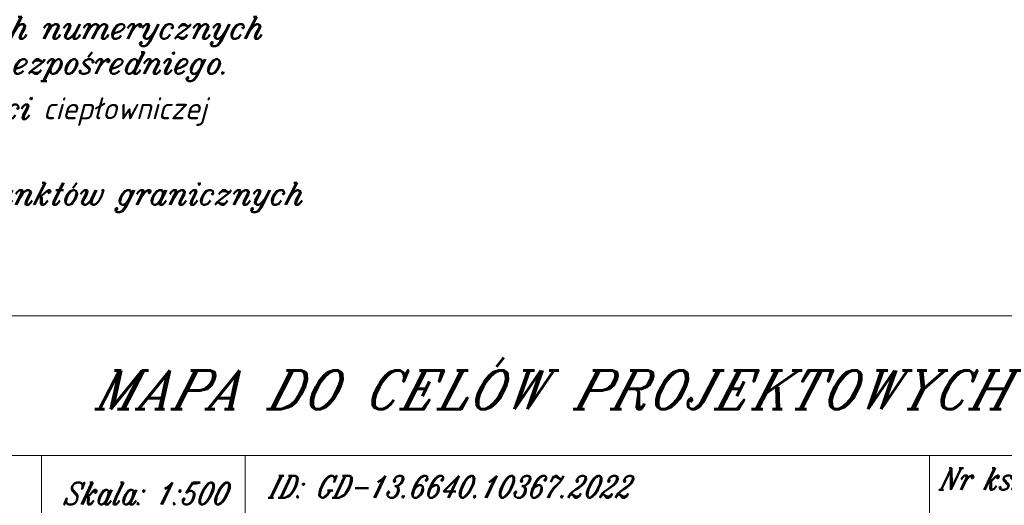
# Model space of a CAD drawing. Header units: millimetres. Extents: x -368 to -158, y 9368 to 9578.
# Tile 4 of 48: x -322 to -266, y 9438 to 9466. Entities that reach past the tile are written whole.
import ezdxf

# ---------------------------------------------------------------- set-up
doc = ezdxf.new("R2010")
doc.units = ezdxf.units.MM
doc.layers.add('-- RAMKA', color=11, linetype='Continuous')
doc.layers.add('Rakowicka 531_1 wstępna wersja$0$Warstwa 2', color=250, linetype='Continuous', lineweight=0)
doc.styles.add('Rakowicka 531_1 wstępna wersja$0$ITALIC_1250', font='ITALIC_1250.shx', dxfattribs={"oblique": 15})
doc.styles.add('Rakowicka 531_1 wstępna wersja$0$Style-ITALIC_1250_1', font='ITALIC_1250.shx')

# ---------------------------------------------------------------- blocks, each defined once
blk = doc.blocks.new('Rakowicka 531_1 wstępna wersja')
at = {"layer": 'Rakowicka 531_1 wstępna wersja$0$Warstwa 2', "color": 250, "linetype": 'Continuous', "lineweight": 0, "ltscale": 0.001}
for p, q in [((7425362.275, 5549020.043), (7425254.762, 5549020.043)), ((7425290.028, 5549012.089), (7425254.762, 5549012.089)), ((7425338.802, 5549012.089), (7425257.553, 5549012.089)), ((7425362.275, 5549012.089), (7425257.553, 5549012.089)), ((7425286.499, 5548999.963), (7425286.499, 5549012.089)), ((7425298.098, 5549012.089), (7425298.098, 5549008.408)), ((7425298.098, 5549012.089), (7425298.098, 5549008.408)), ((7425337.118, 5549012.089), (7425337.118, 5549008.408))]:
    blk.add_line(p, q, dxfattribs=at)
at = {"layer": 'Rakowicka 531_1 wstępna wersja$0$Warstwa 2', "color": 250, "linetype": 'Continuous', "lineweight": 30, "attachment_point": 7}
for s, insert, char_height, line_spacing_factor, style in [('\\FITALIC_1250;\\Q15;\\H1x;\\W0.92;Mapa powstała na podstawie danych numerycznych', (7425254.766, 5549035.402), 1.25, 0.72, 'Rakowicka 531_1 wstępna wersja$0$Style-ITALIC_1250_1'), ('\\FITALIC_1250;\\Q15;\\H1x;\\W0.92;z zasobów GODGiK oraz pomiaru bezpośredniego.', (7425254.766, 5549033.398), 1.25, 0.72, 'Rakowicka 531_1 wstępna wersja$0$Style-ITALIC_1250_1'), ('\\FITALIC_1250;\\Q15;MAPA DO CELÓW PROJEKTOWYCH', (7425289.523, 5549014.733), 2.2, 0.72, 'Rakowicka 531_1 wstępna wersja$0$ITALIC_1250'), ('\\FITALIC_1250;\\Q15;\\H1x;\\W0.8;ID: GD-13.6640.10367.2022', (7425299.42, 5549009.684), 1.25, 0.72, 'Rakowicka 531_1 wstępna wersja$0$ITALIC_1250'), ('\\FITALIC_1250;\\Q15;\\H1x;\\W0.8;Nr ks. rob.: 932/2022', (7425337.646, 5549009.707), 1.25, 0.72, 'Rakowicka 531_1 wstępna wersja$0$ITALIC_1250'), ('\\FITALIC_1250;\\H1x;\\W0.8;Skala: 1:500', (7425287.705, 5549009.293), 1.25, 0.6, 'Rakowicka 531_1 wstępna wersja$0$ITALIC_1250')]:
    blk.add_mtext(s, dxfattribs=dict(at, insert=insert, char_height=char_height, line_spacing_factor=line_spacing_factor, style=style))
at = {"layer": 'Rakowicka 531_1 wstępna wersja$0$Warstwa 2', "color": 250, "linetype": 'Continuous', "lineweight": 30, "char_height": 1.25, "attachment_point": 7, "style": 'Rakowicka 531_1 wstępna wersja$0$Style-ITALIC_1250_1'}
for s, insert in [('\\FITALIC_1250;\\Q15;\\H1x;\\W0.92;Mapę sporządzono pod projekt sieci ciepłowniczej \\Pz przyłączem.', (7425254.981, 5549028.772)), ('\\FITALIC_1250;\\Q15;\\H1x;\\W0.92;Nie badano dokładności pomiaru punktów granicznych \\Pdziałki przedmiotowej.', (7425254.981, 5549023.867))]:
    blk.add_mtext(s, dxfattribs=dict(at, insert=insert))

msp = doc.modelspace()

# ---------------------------------------------------------------- block references
at = {"layer": '-- RAMKA'}
msp.add_blockref('Rakowicka 531_1 wstępna wersja', (-7425607.631, -5539570.812), dxfattribs=at)

doc.saveas('drawing.dxf')
